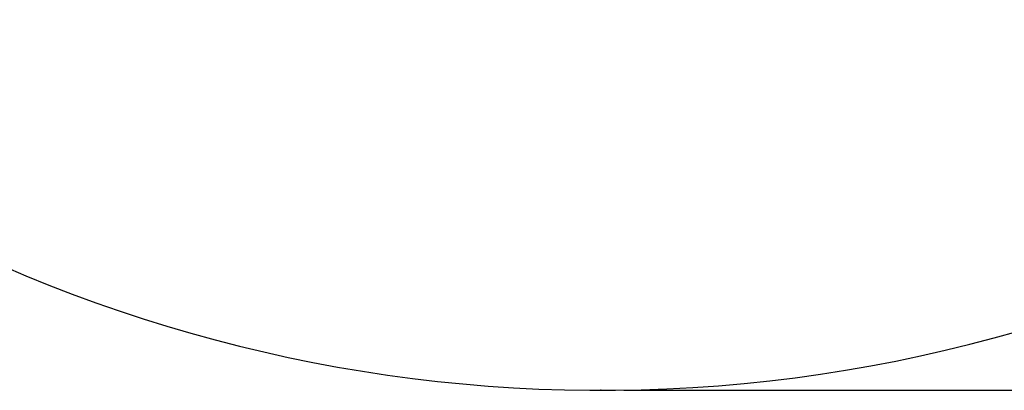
# Model space of a CAD drawing. Header units: millimetres. Extents: x 0 to 11920, y 0 to 8400.
# Tile 3 of 47: x 1896 to 3613, y 3291 to 3936. Entities that reach past the tile are written whole.
import ezdxf

# ---------------------------------------------------------------- set-up
doc = ezdxf.new("R2010")
doc.units = ezdxf.units.MM
doc.header["$LTSCALE"] = 20
doc.header["$PDSIZE"] = -1
doc.layers.add('THICK_LINE', color=7, linetype='Continuous')
doc.styles.add('SLDTEXTSTYLE0', font='TXT', dxfattribs={"width": 0.605})
doc.dimstyles.new('SLDDIMSTYLE2', dxfattribs={"dimtxt": 70, "dimasz": 70, "dimexe": 0, "dimexo": 0.0625, "dimgap": 17.5, "dimtad": 1, "dimdec": 0, "dimrnd": 1e-09, "dimzin": 12, "dimdsep": 46, "dimtxsty": 'SLDTEXTSTYLE0', "dimsah": 1, "dimcen": 0.09, "dimadec": 0, "dimazin": 3, "dimtfac": 1, "dimtofl": 0, "dimtmove": 0, "dimatfit": 3, "dimfxl": 1, "dimfrac": 2, "dimtolj": 1, "dimtzin": 12, "dimarcsym": 0})

# ---------------------------------------------------------------- blocks, each defined once
blk = doc.blocks.new('_D_8')
at = {"layer": 'THICK_LINE'}
for p, q in [((2950.2, 6742), (5571.2, 6742)), ((5541.2, 3291), (5541.2, 6742)), ((2949.3, 3291), (5571.2, 3291))]:
    blk.add_line(p, q, dxfattribs=at)
for points in [[(5541.2, 6742), (5531.2, 6672), (5551.2, 6672)], [(5541.2, 3291), (5551.2, 3361), (5531.2, 3361)]]:
    blk.add_solid(points, dxfattribs=at)
at = {"layer": 'THICK_LINE', "insert": (5451, 4909.6), "char_height": 70, "attachment_point": 1, "rotation": 90, "style": 'SLDTEXTSTYLE0'}
blk.add_mtext('3451', dxfattribs=at)

msp = doc.modelspace()

# ---------------------------------------------------------------- linework, layer by layer
at = {"layer": 'THICK_LINE'}
msp.add_arc((2909.3382033, 5912.0024736), 2621, 212, 335, dxfattribs=at)
msp.add_point((2909.3382033, 3291.0024736), dxfattribs=at)

# ---------------------------------------------------------------- dimensions: what is measured, and where the dimension line sits
dim = msp.add_linear_dim(base=(5541.2456172, 6742.0024736), p1=(2909.3382033, 3291.0024736), p2=(2910.2307972, 6742.0024736), angle=90, dimstyle='SLDDIMSTYLE2', dxfattribs=at)
dim.commit()
dim.dimension.update_dxf_attribs({"geometry": '_D_8', "text_midpoint": (5541.2456172, 5016.5024736), "dimtype": 160})

doc.saveas('drawing.dxf')
